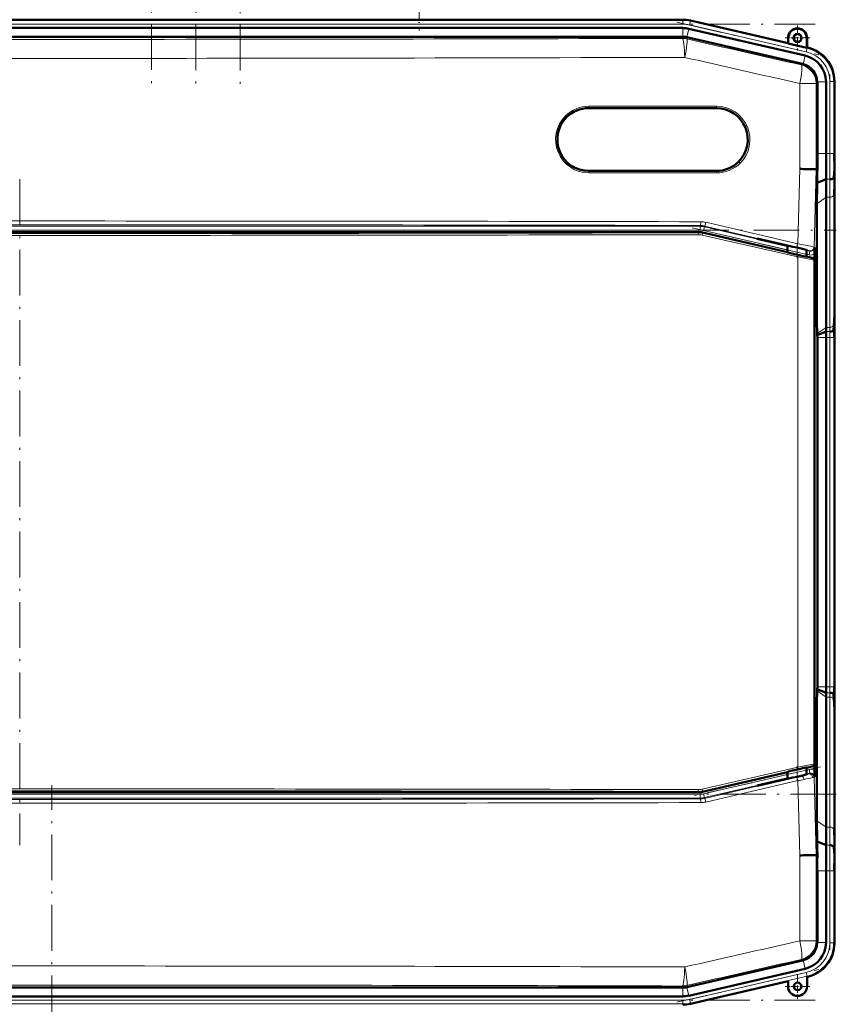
# Model space of a CAD drawing. Extents: x -1768 to 2122, y -1726 to 708.
# Tile 9 of 71: x -1252 to -1038, y 175 to 433. Entities that reach past the tile are written whole.
import ezdxf

# ---------------------------------------------------------------- set-up
doc = ezdxf.new("R2010")
doc.units = 0
doc.linetypes.add('DASHDOT', pattern=[18.5, 12, -3, 0.5, -3])

msp = doc.modelspace()

# ---------------------------------------------------------------- linework, layer by layer
at = {"color": 7, "linetype": 'DASHDOT', "lineweight": 18}
for p, q in [((-1217.5, 635.62), (-1217.5, 414.84)), ((-1205.88, 635.53), (-1205.88, 414.85)), ((-1194.26, 635.42), (-1194.26, 414.86)), ((-1460.98, 432.06), (-1043.3, 432.06)), ((-1079.61, 432.61), (-1042.35, 424.01)), ((-1039.47, 418.87), (-1039.47, 396.25)), ((-1252.14, 391.38), (-1252.14, 216.62)), ((-1466.5, 378.01), (-1037.78, 378.01)), ((-1075.63, 378.6), (-1041.92, 370.82)), ((-1039.47, 359.02), (-1039.47, 248.96)), ((-1041.92, 237.16), (-1075.63, 229.38)), ((-1243.74, -458.59), (-1243.74, 232.31)), ((-1037.78, 229.97), (-1466.5, 229.97)), ((-1039.47, 211.73), (-1039.47, 189.1)), ((-1079.61, 175.36), (-1042.35, 183.97)), ((-1460.98, 175.92), (-1043.3, 175.92))]:
    msp.add_line(p, q, dxfattribs=at)
at = {"color": 7, "linetype": 'DASHDOT', "lineweight": 18, "ltscale": 0.325}
msp.add_line((-1147.24, 443.39), (-1147.24, 430.39), dxfattribs=at)
at = {"color": 7, "lineweight": 50}
for p, q in [((-1078.11, 433.24), (-1426.17, 433.24)), ((-1076.03, 433), (-1050.46, 427.1)), ((-1076.03, 433), (-1050.46, 427.1)), ((-1093.11, 431.06), (-1405.9, 431.06)), ((-1093.11, 431.06), (-1078.11, 431.06)), ((-1076.52, 430.87), (-1045.95, 423.82)), ((-1426.15, 428.77), (-1078.14, 428.77)), ((-1078.14, 428.77), (-1078.11, 428.77)), ((-1046.64, 421.63), (-1077.01, 428.64)), ((-1050.46, 427.1), (-1050.46, 428.44)), ((-1050.39, 427.01), (-1050.46, 427.1)), ((-1050.39, 427.01), (-1050.39, 428.44)), ((-1050.39, 427.01), (-1045.53, 425.89)), ((-1045.53, 428.44), (-1045.53, 425.89)), ((-1045.46, 428.44), (-1045.46, 425.94)), ((-1045.53, 425.89), (-1045.46, 425.94)), ((-1045.46, 425.94), (-1045.26, 425.9)), ((-1042.76, 416.76), (-1042.77, 416.93)), ((-1042.76, 416.76), (-1042.76, 398.13)), ((-1040.47, 416.93), (-1040.47, 398.13)), ((-1038.29, 417.13), (-1038.29, 398.13)), ((-1038.29, 416.93), (-1038.29, 398.13)), ((-1102.77, 410.03), (-1069.27, 410.03)), ((-1069.27, 393.53), (-1102.77, 393.53)), ((-1043.44, 394), (-1043.09, 394)), ((-1042.75, 393.99), (-1043.09, 394)), ((-1038.27, 393.99), (-1038.44, 391.8)), ((-1040.44, 391.4), (-1042.82, 390.41)), ((-1038.29, 391.06), (-1038.29, 356.92)), ((-1038.29, 391.06), (-1038.29, 356.92)), ((-1040.47, 386.64), (-1040.47, 352.5)), ((-1042.86, 353.99), (-1042.86, 384.95)), ((-1074.03, 377.52), (-1430.24, 377.52)), ((-1072.9, 377.39), (-1050.58, 372.24)), ((-1051.34, 374.06), (-1058.59, 375.74)), ((-1058.2, 375.74), (-1058.59, 375.74)), ((-1058.2, 375.74), (-1051.34, 374.16)), ((-1051.34, 374.16), (-1049.92, 373.82)), ((-1051.34, 374.06), (-1051.34, 374.16)), ((-1050.58, 373.89), (-1051.34, 374.06)), ((-1050.58, 373.98), (-1050.58, 372.16)), ((-1049.92, 373.82), (-1049.22, 373.66)), ((-1049.22, 373.66), (-1049.08, 373.63)), ((-1049.08, 373.63), (-1048.09, 373.41)), ((-1045.59, 372.8), (-1045.59, 371.01)), ((-1045.59, 371.09), (-1045.48, 371.06)), ((-1045.48, 371.06), (-1044.91, 370.91)), ((-1044.91, 370.91), (-1043.89, 370.68)), ((-1043.52, 371.72), (-1043.55, 370.41)), ((-1043.5, 370.19), (-1043.5, 237.81)), ((-1043.5, 354), (-1042.86, 353.99)), ((-1042.78, 350.87), (-1042.86, 353.99)), ((-1038.31, 353.99), (-1038.49, 351.8)), ((-1042.77, 350.45), (-1042.78, 350.87)), ((-1040.48, 351.4), (-1042.77, 350.45)), ((-1042.76, 349.85), (-1042.77, 350.45)), ((-1042.76, 258.13), (-1042.76, 349.85)), ((-1040.47, 349.85), (-1040.47, 258.13)), ((-1038.29, 349.85), (-1038.29, 258.13)), ((-1038.29, 349.85), (-1038.29, 258.13)), ((-1042.78, 257.11), (-1042.86, 253.99)), ((-1042.77, 257.53), (-1042.78, 257.11)), ((-1042.76, 258.13), (-1042.77, 257.53)), ((-1040.48, 256.58), (-1042.77, 257.53)), ((-1038.31, 253.99), (-1038.49, 256.18)), ((-1043.5, 253.98), (-1042.86, 253.99)), ((-1042.86, 253.99), (-1042.86, 223.02)), ((-1040.47, 221.34), (-1040.47, 255.48)), ((-1038.29, 216.92), (-1038.29, 251.06)), ((-1038.29, 216.92), (-1038.29, 251.06)), ((-1050.58, 235.76), (-1072.9, 230.6)), ((-1050.58, 235.83), (-1050.58, 234)), ((-1045.59, 235.18), (-1045.59, 236.98)), ((-1045.48, 236.93), (-1045.59, 236.91)), ((-1044.91, 237.08), (-1045.48, 236.93)), ((-1043.89, 237.32), (-1044.91, 237.08)), ((-1043.52, 236.26), (-1043.55, 237.59)), ((-1051.34, 233.91), (-1058.59, 232.24)), ((-1058.2, 232.24), (-1051.34, 233.82)), ((-1051.34, 233.82), (-1049.92, 234.15)), ((-1050.58, 234.09), (-1051.34, 233.91)), ((-1051.34, 233.91), (-1051.34, 233.82)), ((-1049.92, 234.15), (-1049.22, 234.32)), ((-1049.22, 234.32), (-1049.08, 234.34)), ((-1049.08, 234.34), (-1048.09, 234.57)), ((-1430.24, 230.47), (-1074.03, 230.47)), ((-1058.2, 232.24), (-1058.59, 232.24)), ((-1040.44, 216.58), (-1042.82, 217.57)), ((-1042.82, 217.57), (-1042.79, 215.8)), ((-1042.79, 215.8), (-1042.75, 213.99)), ((-1038.27, 213.99), (-1038.44, 216.18)), ((-1043.09, 213.98), (-1043.44, 213.97)), ((-1042.75, 213.99), (-1043.09, 213.98)), ((-1042.76, 191.22), (-1042.76, 209.85)), ((-1040.47, 191.05), (-1040.47, 209.85)), ((-1038.29, 190.84), (-1038.29, 209.85)), ((-1038.29, 191.04), (-1038.29, 209.85)), ((-1042.76, 191.22), (-1042.77, 191.05)), ((-1046.64, 186.35), (-1077.01, 179.34)), ((-1076.52, 177.1), (-1045.95, 184.16)), ((-1045.46, 182.03), (-1045.26, 182.08)), ((-1045.46, 179.53), (-1045.46, 182.03)), ((-1426.15, 179.21), (-1078.14, 179.21)), ((-1078.14, 179.21), (-1078.11, 179.21)), ((-1076.03, 174.98), (-1050.46, 180.88)), ((-1050.46, 180.88), (-1050.46, 179.53)), ((-1093.11, 176.92), (-1405.9, 176.92)), ((-1093.11, 176.92), (-1078.11, 176.92))]:
    msp.add_line(p, q, dxfattribs=at)
at = {"color": 7, "lineweight": 18}
for p, q in [((-1426.17, 433.05), (-1078.11, 433.05)), ((-1426.17, 432.06), (-1078.11, 432.06)), ((-1078.11, 433.05), (-1078.11, 433.24)), ((-1078.11, 433.05), (-1078.11, 432.06)), ((-1076.07, 432.82), (-1076.3, 431.85)), ((-1076.3, 431.85), (-1045.67, 424.78)), ((-1076.07, 432.82), (-1076.03, 433)), ((-1076.07, 432.82), (-1045.45, 425.75)), ((-1078.11, 428.77), (-1078.11, 431.06)), ((-1077.04, 428.64), (-1076.52, 430.87)), ((-1078.18, 428.34), (-1078.14, 428.77)), ((-1077.01, 428.64), (-1077.06, 428.21)), ((-1050.39, 428.44), (-1050.46, 428.44)), ((-1045.53, 428.44), (-1045.46, 428.44)), ((-1046.47, 421.58), (-1045.95, 423.82)), ((-1045.45, 425.75), (-1045.67, 424.78)), ((-1045.45, 425.75), (-1045.26, 425.9)), ((-1046.96, 421.37), (-1046.64, 421.63)), ((-1047.39, 394.06), (-1047.39, 416.5)), ((-1043.09, 416.5), (-1047.39, 416.5)), ((-1042.76, 416.76), (-1043.09, 416.5)), ((-1043.09, 416.5), (-1043.09, 394)), ((-1042.77, 416.93), (-1040.47, 416.93)), ((-1039.47, 416.99), (-1039.47, 398.13)), ((-1039.47, 416.99), (-1038.47, 416.99)), ((-1038.29, 417.13), (-1038.47, 416.99)), ((-1038.47, 416.99), (-1038.47, 398.13)), ((-1069.21, 410.53), (-1102.72, 410.53)), ((-1042.76, 398.13), (-1040.47, 398.13)), ((-1040.47, 398.13), (-1039.47, 398.13)), ((-1038.47, 398.13), (-1039.47, 398.13)), ((-1038.47, 398.13), (-1038.29, 398.13)), ((-1102.72, 393.03), (-1069.21, 393.03)), ((-1047.9, 374.44), (-1047.39, 394.06)), ((-1043.09, 394), (-1043.62, 373.56)), ((-1039.44, 391.4), (-1040.44, 391.4)), ((-1040.47, 386.64), (-1042.86, 384.95)), ((-1039.47, 386.64), (-1040.47, 386.64)), ((-1039.47, 386.64), (-1039.47, 352.5)), ((-1038.47, 387.32), (-1038.47, 353.18)), ((-1072.01, 380.06), (-1047.9, 374.44)), ((-1430.77, 379.01), (-1073.51, 379.01)), ((-1073.51, 378.01), (-1430.77, 378.01)), ((-1074.05, 377.31), (-1074.03, 377.52)), ((-1073.51, 379.01), (-1073.48, 379.22)), ((-1073.51, 378.01), (-1073.51, 379.01)), ((-1072.9, 377.39), (-1072.93, 377.19)), ((-1072.61, 377.9), (-1072.38, 378.88)), ((-1050.58, 372.82), (-1072.61, 377.9)), ((-1072.36, 379.09), (-1072.38, 378.88)), ((-1072.38, 378.88), (-1050.58, 373.84)), ((-1048.27, 373.47), (-1072.36, 379.09)), ((-1047.86, 370.96), (-1072.98, 376.7)), ((-1072.93, 377.19), (-1047.82, 371.45)), ((-1045.59, 372.69), (-1044.72, 372.49)), ((-1044.95, 371.52), (-1044.72, 372.49)), ((-1044.72, 372.49), (-1044.85, 372.61)), ((-1043.62, 373.56), (-1043.5, 373.44)), ((-1047.86, 237.03), (-1047.86, 370.96)), ((-1044.95, 371.52), (-1045.59, 371.67)), ((-1043.94, 370.63), (-1043.89, 370.68)), ((-1043.5, 370.19), (-1043.56, 370.14)), ((-1043.56, 370.14), (-1043.56, 237.85)), ((-1040.47, 352.5), (-1042.78, 350.87)), ((-1039.47, 352.5), (-1040.47, 352.5)), ((-1038.31, 353.99), (-1038.27, 353.99)), ((-1040.47, 349.85), (-1042.76, 349.85)), ((-1039.48, 351.4), (-1040.48, 351.4)), ((-1039.47, 349.85), (-1040.47, 349.85)), ((-1039.47, 349.85), (-1038.47, 349.85)), ((-1039.47, 349.85), (-1039.47, 258.13)), ((-1038.29, 349.85), (-1038.47, 349.85)), ((-1038.47, 349.85), (-1038.47, 258.13)), ((-1040.47, 255.48), (-1042.78, 257.11)), ((-1040.47, 258.13), (-1042.76, 258.13)), ((-1039.48, 256.58), (-1040.48, 256.58)), ((-1039.47, 258.13), (-1040.47, 258.13)), ((-1039.47, 258.13), (-1038.47, 258.13)), ((-1038.29, 258.13), (-1038.47, 258.13)), ((-1039.47, 255.48), (-1040.47, 255.48)), ((-1039.47, 221.34), (-1039.47, 255.48)), ((-1038.47, 220.66), (-1038.47, 254.8)), ((-1038.27, 253.99), (-1038.31, 253.99)), ((-1043.56, 237.85), (-1043.5, 237.81)), ((-1072.98, 231.3), (-1047.86, 237.03)), ((-1047.82, 236.55), (-1072.93, 230.81)), ((-1072.61, 230.07), (-1050.58, 235.16)), ((-1045.59, 236.31), (-1044.95, 236.46)), ((-1044.72, 235.49), (-1045.59, 235.29)), ((-1044.95, 236.46), (-1044.72, 235.49)), ((-1044.85, 235.37), (-1044.72, 235.49)), ((-1043.89, 237.32), (-1043.94, 237.36)), ((-1050.58, 234.13), (-1072.38, 229.1)), ((-1072.36, 228.89), (-1048.27, 234.51)), ((-1047.9, 233.54), (-1072.01, 227.92)), ((-1047.39, 213.92), (-1047.9, 233.54)), ((-1043.5, 234.54), (-1043.62, 234.42)), ((-1043.62, 234.42), (-1043.09, 213.98)), ((-1074.03, 230.47), (-1074.05, 230.68)), ((-1072.9, 230.6), (-1072.93, 230.81)), ((-1072.61, 230.07), (-1072.38, 229.1)), ((-1430.77, 229.97), (-1073.51, 229.97)), ((-1073.51, 228.97), (-1430.77, 228.97)), ((-1073.51, 229.97), (-1073.51, 228.97)), ((-1073.51, 228.97), (-1073.48, 228.76)), ((-1072.36, 228.89), (-1072.38, 229.1)), ((-1040.47, 221.34), (-1042.86, 223.02)), ((-1039.47, 221.34), (-1040.47, 221.34)), ((-1039.44, 216.58), (-1040.44, 216.58)), ((-1047.39, 191.48), (-1047.39, 213.92)), ((-1043.09, 213.98), (-1043.09, 191.48)), ((-1042.76, 209.85), (-1040.47, 209.85)), ((-1040.47, 209.85), (-1039.47, 209.85)), ((-1038.47, 209.85), (-1039.47, 209.85)), ((-1039.47, 190.99), (-1039.47, 209.85)), ((-1038.47, 209.85), (-1038.29, 209.85)), ((-1038.47, 190.99), (-1038.47, 209.85)), ((-1047.39, 191.48), (-1043.09, 191.48)), ((-1042.76, 191.22), (-1043.09, 191.48)), ((-1042.77, 191.05), (-1040.47, 191.05)), ((-1038.47, 190.99), (-1039.47, 190.99)), ((-1038.47, 190.99), (-1038.29, 190.84)), ((-1046.96, 186.61), (-1046.64, 186.35)), ((-1046.47, 186.4), (-1045.95, 184.16)), ((-1076.3, 176.13), (-1045.67, 183.2)), ((-1076.07, 175.16), (-1045.45, 182.23)), ((-1045.67, 183.2), (-1045.45, 182.23)), ((-1045.26, 182.08), (-1045.45, 182.23)), ((-1078.18, 179.64), (-1078.14, 179.21)), ((-1078.11, 179.21), (-1078.11, 176.92)), ((-1077.01, 179.34), (-1077.06, 179.77)), ((-1077.04, 179.34), (-1076.52, 177.1)), ((-1426.17, 175.92), (-1078.11, 175.92)), ((-1078.11, 174.92), (-1078.11, 175.92)), ((-1076.07, 175.16), (-1076.3, 176.13)), ((-1426.17, 174.92), (-1078.11, 174.92)), ((-1078.11, 174.92), (-1078.11, 174.74)), ((-1076.07, 175.16), (-1076.03, 174.98))]:
    msp.add_line(p, q, dxfattribs=at)
at = {"color": 7, "linetype": 'DASHDOT', "lineweight": 18, "ltscale": 0.1625}
for p, q in [((-1047.96, 431.69), (-1047.96, 425.19)), ((-1044.71, 428.44), (-1051.21, 428.44)), ((-1047.96, 182.78), (-1047.96, 176.28)), ((-1044.71, 179.53), (-1051.21, 179.53))]:
    msp.add_line(p, q, dxfattribs=at)
at = {"color": 7, "linetype": 'DASHDOT', "lineweight": 18, "ltscale": 0.08985}
msp.add_line((-1048.09, 374.28), (-1048.09, 370.68), dxfattribs=at)
at = {"color": 7, "linetype": 'DASHDOT', "lineweight": 18, "ltscale": 0.019627}
msp.add_line((-1048.09, 373.47), (-1048.09, 372.69), dxfattribs=at)
at = {"color": 7, "linetype": 'DASHDOT', "lineweight": 18, "ltscale": 0.089713}
msp.add_line((-1048.09, 237.29), (-1048.09, 233.7), dxfattribs=at)
at = {"color": 7, "linetype": 'DASHDOT', "lineweight": 18, "ltscale": 0.019614}
msp.add_line((-1048.09, 234.51), (-1048.09, 235.29), dxfattribs=at)
at = {"color": 7, "lineweight": 50}
for points in [[(-1050.58, 372.16), (-1050.58, 372.16), (-1050.58, 372.16), (-1050.54, 372.15), (-1050.18, 372.04), (-1047.18, 371.33), (-1045.63, 371.01), (-1045.6, 371.01), (-1045.59, 371.01), (-1045.59, 371.01)], [(-1048.09, 373.41), (-1046.63, 373.06), (-1045.67, 372.82), (-1045.51, 372.77), (-1045.49, 372.76), (-1045.49, 372.76)], [(-1045.49, 372.76), (-1045.49, 372.76), (-1045.49, 372.76), (-1045.5, 372.76), (-1045.59, 372.77)], [(-1047.53, 236.58), (-1049.69, 236.07), (-1050.48, 235.87), (-1050.57, 235.84), (-1050.58, 235.83), (-1050.58, 235.83)], [(-1048.09, 234.57), (-1046.63, 234.92), (-1045.67, 235.16), (-1045.51, 235.21), (-1045.49, 235.22), (-1045.49, 235.22)], [(-1045.59, 236.98), (-1045.59, 236.99), (-1045.6, 236.99), (-1045.61, 236.99), (-1045.71, 236.97), (-1046.55, 236.8), (-1047.53, 236.58)], [(-1045.49, 235.22), (-1045.49, 235.22), (-1045.49, 235.22), (-1045.5, 235.22), (-1045.59, 235.21)]]:
    msp.add_lwpolyline(points, dxfattribs=at)
at = {"color": 7, "lineweight": 18}
for points in [[(-1044.85, 372.61), (-1044.85, 372.61), (-1044.87, 372.62), (-1044.99, 372.66), (-1046.66, 373.09), (-1048.27, 373.47)], [(-1047.9, 374.44), (-1044.47, 373.76), (-1043.68, 373.58), (-1043.63, 373.56), (-1043.62, 373.56)], [(-1043.56, 370.14), (-1043.56, 370.14), (-1043.57, 370.14), (-1043.66, 370.15), (-1044.42, 370.28), (-1047.86, 370.96)], [(-1047.82, 371.45), (-1045.52, 370.94), (-1044.13, 370.65), (-1043.97, 370.63), (-1043.95, 370.63), (-1043.94, 370.63), (-1043.94, 370.63)], [(-1047.86, 237.03), (-1044.36, 237.73), (-1043.68, 237.84), (-1043.58, 237.85), (-1043.56, 237.85), (-1043.56, 237.85), (-1043.56, 237.85)], [(-1043.94, 237.36), (-1043.95, 237.36), (-1043.96, 237.36), (-1044.03, 237.36), (-1044.68, 237.24), (-1047.82, 236.55)], [(-1045.13, 235.28), (-1044.88, 235.35), (-1044.85, 235.37), (-1044.85, 235.37)], [(-1043.62, 234.42), (-1043.63, 234.42), (-1043.67, 234.4), (-1043.97, 234.33)]]:
    msp.add_lwpolyline(points, dxfattribs=at)
at = {"color": 7, "lineweight": 50}
for centre, radius in [((-1047.96, 428.44), 1.07), ((-1047.96, 428.44), 1), ((-1047.96, 179.53), 1)]:
    msp.add_circle(centre, radius, dxfattribs=at)
for centre, radius, start, end in [((-1078.11, 423.99), 9.25, 77.0008, 89.9996), ((-1078.11, 423.99), 9.25, 77.0007, 89.9996), ((-1078.11, 423.99), 7.06, 77.0006, 89.9996), ((-1047.96, 428.44), 2.5, 0, 180), ((-1047.96, 428.44), 2.43, 360, 180), ((-1047.54, 416.93), 7.06, 359.9966, 77.0032), ((-1047.54, 416.93), 9.25, 359.9943, 77.0057), ((-1047.28, 417.14), 8.99, 359.9916, 77.0084), ((-1047.77, 416.75), 5.01, 2.1031, 74.9072), ((-1102.77, 401.78), 8.25, 90, 134.9612), ((-1069.27, 401.78), 8.25, 314.9294, 90), ((-1102.77, 401.78), 8.25, 134.9699, 270), ((-350.27, 398.11), 692.49, 179.99805, 180.34055), ((-470.23, 397.99), 570.24, 179.9861, 180.6624), ((-690.7, 398.04), 347.59, 179.9856, 180.6685), ((-1069.27, 401.78), 8.25, 270, 314.9153), ((-1062.89, -812.74), 1206.9, 89.07649, 89.26402), ((-431.98, 381.15), 610.9, 178.79561, 179.13148), ((-831.07, 390.81), 207.22, 179.1215, 179.9313), ((-651.4, 384.49), 391.46, 179.1331, 179.9319), ((-700.7, 386.24), 339.78, 179.1293, 179.9319), ((-1104.02, 373.25), 60.52, 358.5511, 0.1764), ((-1044, 370.19), 0.5, 359.998, 77.002), ((-1250.71, 357.16), 212.42, 359.1437, 359.9337), ((-830.93, 357.17), 207.36, 180.0695, 180.8788), ((-1120.3, 352.59), 79.82, 359.1476, 359.9359), ((-1396, 349.93), 357.71, 359.9872, 0.6507), ((-691.21, 349.94), 347.08, 179.3309, 180.0147), ((-1175.27, 349.88), 134.79, 359.9876, 0.6479), ((-1175.27, 258.1), 134.79, 359.3521, 0.0124), ((-1120.3, 255.39), 79.82, 0.0641, 0.8524), ((-1396, 258.05), 357.71, 359.3493, 0.0128), ((-691.21, 258.04), 347.08, 179.9853, 180.6691), ((-1250.71, 250.81), 212.42, 0.0663, 0.8563), ((-830.93, 250.81), 207.36, 179.1212, 179.9305), ((-1044, 237.81), 0.5, 282.998, 0.002), ((-1104.01, 234.73), 60.52, 359.8196, 1.4448), ((-651.4, 223.49), 391.46, 180.0681, 180.8669), ((-700.7, 221.74), 339.78, 180.0681, 180.8707), ((-470.23, 209.99), 570.24, 179.3376, 180.0139), ((-831.07, 217.17), 207.22, 180.0687, 180.8785), ((-1062.87, 1419.59), 1205.77, 270.73585, 270.92354), ((-350.28, 209.87), 692.49, 179.65945, 180.00195), ((-690.7, 209.93), 347.59, 179.3315, 180.0144), ((-1047.77, 191.23), 5, 285.1029, 357.9073), ((-1047.54, 191.05), 7.06, 282.9968, 0.0034), ((-1047.28, 190.84), 8.99, 282.9916, 0.0084), ((-1047.96, 179.53), 2.5, 180, 360), ((-1078.11, 183.99), 7.06, 270.0004, 282.9994), ((-1078.11, 183.99), 9.25, 270.0004, 282.9992), ((-1078.11, 183.99), 9.25, 270.0004, 282.9993)]:
    msp.add_arc(centre, radius, start, end, dxfattribs=at)
at = {"color": 7, "lineweight": 18}
for centre, radius, start, end in [((-1078.11, 423.99), 9.06, 77.0008, 89.9996), ((-1078.11, 423.99), 8.06, 77.0006, 89.9996), ((-1252.14, 56077.38), 55649.31, 269.820896, 270.179106), ((11618.99, 56198.87), 57197.52, 257.175313, 257.206234), ((-1047.47, 416.99), 7.99, 359.9916, 77.0084), ((-1047.47, 416.99), 8.99, 359.9997, 77.0003), ((-1252.14, 56452.64), 56029.56, 269.821504, 270.178498), ((11657.53, 56556.94), 57560.09, 257.2175922, 257.2484236), ((-1102.72, 401.78), 8.75, 89.9957, 134.9539), ((-1069.2, 401.78), 8.75, 314.9196, 90.0213), ((-1102.72, 401.78), 8.75, 134.9606, 270.0213), ((-470.37, 397.99), 569.11, 179.986, 180.6637), ((-504.5, 398), 533.98, 179.9859, 180.6653), ((-1069.21, 401.78), 8.75, 269.9957, 314.9129), ((-700.34, 386.24), 339.14, 179.1277, 179.9318), ((-720.23, 386.94), 318.25, 179.1257, 179.9316), ((-1252.14, -83432.16), 83812.57, 89.8777831, 90.1222151), ((-1073.37, 374.22), 5.99, 76.8712, 89.8909), ((-1252.14, -83318.62), 83698.04, 89.8777011, 90.122297), ((-1252.14, 84105.67), 83728.55, 269.8781333, 270.1218617), ((-1074.04, 372.31), 5, 77.1098, 90.1116), ((-1073.51, 374), 5, 77.0066, 89.9934), ((-1073.51, 374), 4, 77.0047, 89.9953), ((-1073.5, 374.22), 5, 76.8528, 89.8509), ((-1252.14, 84162.58), 83785.95, 269.8781811, 270.1218207), ((-1073.98, 372.32), 4.49, 77.1108, 90.1395), ((-1044.5, 373.47), 0.999, 256.9181, 358.54), ((-1044.5, 373.47), 2, 256.9951, 299.3366), ((-1044.06, 370.14), 0.5, 0.0159, 76.9841), ((-1119.91, 352.59), 80.44, 359.1546, 359.9369), ((-1139.74, 353.29), 101.27, 359.1557, 359.937), ((-1209.95, 349.88), 171.47, 359.9884, 0.6411), ((-1175.64, 349.87), 136.17, 359.9884, 0.642), ((-1175.64, 258.1), 136.17, 359.358, 0.0116), ((-1119.91, 255.39), 80.44, 0.0631, 0.8454), ((-1209.95, 258.1), 171.47, 359.3589, 0.0116), ((-1139.74, 254.69), 101.27, 0.063, 0.8443), ((-1044.06, 237.85), 0.5, 283.0159, 359.9841), ((-1054.3, 269.11), 35.05, 283.9245, 285.1673), ((-1044.5, 234.51), 2, 60.6635, 103.005), ((-1044.5, 234.51), 0.999, 1.46, 103.0819), ((-1094.36, 432.19), 202.98, 283.1255, 283.506), ((-1104.84, 530.39), 302.27, 280.857, 281.1749), ((-1073.93, 347.34), 115.71, 283.48, 284.0366), ((-1065.1, 331.13), 99.08, 280.9623, 282.3111), ((-1252.14, -83554.58), 83785.95, 89.8781793, 90.1218189), ((-1252.14, -83497.67), 83728.55, 89.8781383, 90.1218667), ((-1074.04, 235.68), 5, 269.8884, 282.8902), ((-1073.98, 235.67), 4.49, 269.8605, 282.8892), ((-1073.51, 233.97), 4, 270.0047, 282.9953), ((-1252.14, 84040.15), 83812.57, 269.8777849, 270.1222169), ((-1252.14, 83926.61), 83698.04, 269.877703, 270.1222989), ((-1073.5, 233.76), 5, 270.1491, 283.1472), ((-1073.37, 233.75), 5.99, 270.1091, 283.1288), ((-700.34, 221.74), 339.14, 180.0682, 180.8723), ((-720.23, 221.04), 318.25, 180.0684, 180.8743), ((-470.37, 209.99), 569.11, 179.3363, 180.014), ((-504.5, 209.98), 533.98, 179.3347, 180.0141), ((11657.53, -55948.96), 57560.09, 102.7515764, 102.7824078), ((-1047.47, 190.99), 7.99, 282.9916, 0.0084), ((-1047.47, 190.99), 8.99, 282.9997, 0.0003), ((11618.99, -55590.89), 57197.52, 102.793766, 102.824687), ((-1252.14, -55844.66), 56029.56, 89.821502, 90.178496), ((-1252.14, -55469.41), 55649.31, 89.820894, 90.179104), ((-1078.11, 183.99), 8.06, 270.0004, 282.9994), ((-1078.11, 183.99), 9.06, 270.0004, 282.9992)]:
    msp.add_arc(centre, radius, start, end, dxfattribs=at)
for centre, major_axis, ratio, start_param, end_param in [((-1078.18, 423.34), (4.97, -0.57), 0.999653, 1.457389, 1.684204), ((-1078.18, 423.34), (0.02, -5), 0.119003, 1.570423, 3.115225), ((-1078.18, 423.34), (-1.11, -4.88), 0.116076, 1.597214, 3.115235), ((-1048.08, 416.5), (-1.11, -4.88), 0.136195, 1.601714, 3.115166), ((-1048.08, 416.5), (3.11, -3.91), 0.999441, 0.899117, 2.242476), ((-1102.77, 410.53), (0, -0.5), 0.101872, 0, 1.570796), ((-1069.27, 410.53), (0, 0.5), 0.124719, 3.141593, 4.712389), ((-1108.95, 407.97), (0.353, -0.354), 0.069254, 0.000014, 1.501741), ((-1063.09, 395.59), (0.353, -0.354), 0.091666, 1.479613, 3.141593), ((-1102.77, 393.03), (0, 0.5), 0.101872, 4.712389, 6.283185), ((-1069.27, 393.03), (0, -0.5), 0.124719, 1.570796, 3.141593), ((-1039.47, 387.35), (-1, 0), 0.707107, 1.570796, 3.106686), ((-1073.48, 380.22), (0, -1), 0.121885, 0.017584, 1.571058), ((-1072.13, 380.06), (-0.227, -0.974), 0.119647, 0.01758, 1.598677), ((-1074.05, 376.81), (0.001, -0.5), 0.121453, 1.570537, 3.124009), ((-1073.04, 376.7), (-0.111, -0.487), 0.119115, 1.598027, 3.124014), ((-1048.04, 374.44), (-0.227, -0.974), 0.135666, 0.017616, 1.602449), ((-1044.62, 373.58), (0.682, 0.732), 0.99939, 3.664878, 5.435811), ((-1047.93, 370.96), (-0.111, -0.487), 0.135841, 1.601805, 3.123976), ((-1039.47, 353.21), (-1, 0), 0.707107, 1.570796, 3.106686), ((-1039.47, 254.77), (-1, 0), 0.707107, 3.176499, 4.712389), ((-1047.93, 237.03), (0.111, -0.487), 0.135841, 0.017617, 1.539787), ((-1044.9, 234.31), (0.266, -0.964), 0.924796, 1.34401, 3.095701), ((-1044.62, 234.4), (-0.682, 0.732), 0.99939, 3.988967, 5.7599), ((-1048.04, 233.54), (0.227, -0.974), 0.135666, 1.539144, 3.123976), ((-1046.73, 233.85), (0.234, -0.972), 0.460439, 1.469807, 3.121928), ((-1074.05, 231.18), (-0.001, -0.5), 0.121453, 0.017583, 1.571056), ((-1073.04, 231.3), (0.111, -0.487), 0.119115, 0.017578, 1.543566), ((-1073.51, 233.97), (4.97, 0.57), 0.999846, 4.59896, 4.825818), ((-1073.48, 227.76), (0, -1), 0.121885, 1.570535, 3.124008), ((-1072.13, 227.92), (0.227, -0.974), 0.119647, 1.542916, 3.124013), ((-1039.47, 220.63), (-1, 0), 0.707107, 3.176499, 4.712389), ((-1048.08, 191.48), (1.11, -4.88), 0.136195, 0.026426, 1.539879), ((-1048.08, 191.48), (-3.11, -3.91), 0.999441, 0.899117, 2.242476), ((-1078.18, 184.64), (-0.02, -5), 0.119003, 0.026367, 1.57117), ((-1078.18, 184.64), (1.11, -4.88), 0.116076, 0.026358, 1.544378), ((-1078.18, 184.64), (-4.97, -0.57), 0.999653, 1.457389, 1.684204)]:
    msp.add_ellipse(centre, major_axis=major_axis, ratio=ratio, start_param=start_param, end_param=end_param, dxfattribs=at)
at = {"color": 7, "lineweight": 50}
for centre, major_axis, ratio, start_param, end_param in [((-1078.14, 423.77), (4.97, -0.57), 0.999653, 1.457389, 1.679108), ((-1047.76, 416.76), (-3.11, 3.91), 0.999441, 5.34848, 5.384068), ((-1039.44, 391.81), (1, 0), 0.414186, 4.715241, 6.251123), ((-1074.03, 372.52), (4.97, -0.57), 0.999846, 1.457367, 1.684225), ((-1039.48, 351.82), (1, 0), 0.414343, 4.715179, 6.251104), ((-1039.48, 256.16), (1, 0), 0.414215, 0.032067, 1.567956), ((-1074.03, 235.47), (4.97, 0.57), 0.999846, 4.59896, 4.825818), ((-1039.44, 216.16), (1, 0), 0.414215, 0.032067, 1.567956), ((-1047.76, 191.22), (-3.11, -3.91), 0.999441, 0.899117, 0.934706), ((-1078.14, 184.21), (4.97, 0.57), 0.999653, 4.604077, 4.825796)]:
    msp.add_ellipse(centre, major_axis=major_axis, ratio=ratio, start_param=start_param, end_param=end_param, dxfattribs=at)

doc.saveas('drawing.dxf')
